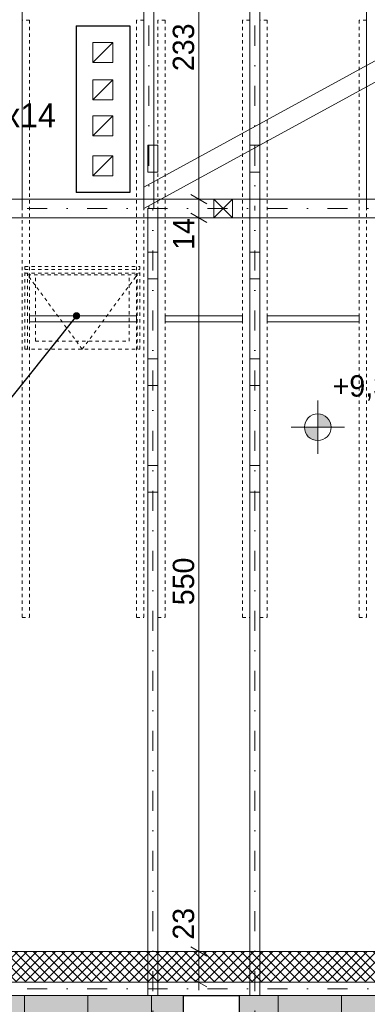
# Model space of a CAD drawing. Extents: x -613240 to -325500, y -25863 to 152403.
# Tile 246 of 254: x -420419 to -417815, y 134888 to 142268. Entities that reach past the tile are written whole.
import ezdxf

# ---------------------------------------------------------------- set-up
doc = ezdxf.new("R2010")
doc.units = 0
doc.header["$MEASUREMENT"] = 0
doc.linetypes.add('Dot & Dashed', pattern=[450, 150, -150, 0, -150])
doc.linetypes.add('Hidden Line', pattern=[50, 25, -25])
for name, color, linetype, lineweight, true_color in [('Arch dachowki_Nr_Pióra__81', 7, 'Continuous', 9, 0x6a6a6a), ('Arch stropy_Nr_Pióra__3', 7, 'Continuous', 18, 0xff6600), ('arch wypelnienia_Nr_Pióra__2', 7, 'Continuous', 13, 0x7f7f7f), ('INWENT KONST. DREWNIANA_Nr_Pióra__2', 7, 'Continuous', 13, 0x7f7f7f)]:
    doc.layers.add(name, color=color, linetype=linetype, lineweight=lineweight, true_color=true_color)
for name, color, linetype, lineweight in [('Arch konstrukcja dachu_Nr_Pióra__46', 5, 'Continuous', 13), ('Arch okna_Nr_Pióra__21', 7, 'Continuous', 9), ('Arch opisy_Nr_Pióra__21', 7, 'Continuous', 9), ('INWENT KONST. DREWNIANA_Nr_Pióra__21', 7, 'Continuous', 9), ('INWENT OPISY_Nr_Pióra__21', 7, 'Continuous', 9), ('INWENT RZĘDNE_Nr_Pióra__21', 7, 'Continuous', 9), ('INWENT WYMIARY_Nr_Pióra__21', 7, 'Continuous', 9), ('INWENT.ŚCIANY_Nr_Pióra__1', 7, 'Continuous', 25), ('Istniejące kominy_Nr_Pióra__21', 7, 'Continuous', 9)]:
    doc.layers.add(name, color=color, linetype=linetype, lineweight=lineweight)
doc.layers.add('INWENT RZĘDNE', color=7, linetype='Continuous')
doc.layers.add('INWENT WYMIARY', color=7, linetype='Continuous')
doc.styles.add('GENERATED_STYLE_1', font='txt')
doc.styles.add('GENERATED_STYLE_2', font='txt')
doc.styles.add('GENERATED_STYLE_4', font='txt')
doc.dimstyles.new('GENERATED_STYLE__3', dxfattribs={"dimtxt": 160.000002, "dimasz": 91.2, "dimexe": 0.18, "dimexo": 0, "dimgap": 0.09, "dimtad": 1, "dimdec": 0, "dimlfac": 0.1, "dimzin": 0, "dimdsep": 46, "dimtxsty": 'GENERATED_STYLE_1', "dimblk": 'ARROWHEAD_2', "dimblk1": 'ARROWHEAD_2', "dimblk2": 'ARROWHEAD_2', "dimcen": 0.09, "dimclrd": 7, "dimclre": 7, "dimclrt": 7, "dimazin": 0, "dimtfac": 1, "dimtdec": 4, "dimtmove": 0, "dimatfit": 3, "dimfxl": 0, "dimtolj": 1, "dimtzin": 0, "dimarcsym": 0})
doc.dimstyles.new('GENERATED_STYLE__4', dxfattribs={"dimtxt": 160.000002, "dimasz": 91.2, "dimexe": 0.18, "dimexo": 0, "dimgap": 0.09, "dimtad": 1, "dimdec": 0, "dimlfac": 0.1, "dimzin": 0, "dimdsep": 46, "dimtxsty": 'GENERATED_STYLE_1', "dimblk": 'ARROWHEAD_2', "dimblk1": 'ARROWHEAD_2', "dimblk2": 'ARROWHEAD_2', "dimcen": 0.09, "dimclrd": 7, "dimclre": 7, "dimclrt": 7, "dimazin": 0, "dimtfac": 1, "dimtdec": 4, "dimtmove": 2, "dimatfit": 3, "dimfxl": 0, "dimtolj": 1, "dimtzin": 0, "dimarcsym": 0})
doc.dimstyles.new('GENERATED_STYLE__9', dxfattribs={"dimtxt": 0.18, "dimasz": 109.44, "dimexe": 0.18, "dimexo": 0.0625, "dimgap": 0.09, "dimtad": 0, "dimtih": 1, "dimtoh": 1, "dimdec": 4, "dimzin": 0, "dimdsep": 46, "dimcen": 0.09, "dimadec": 0, "dimazin": 0, "dimtfac": 1, "dimtdec": 4, "dimtmove": 0, "dimatfit": 3, "dimldrblk": 'ARROWHEAD_11', "dimfxl": 0, "dimtolj": 1, "dimtzin": 0, "dimarcsym": 0})

# ---------------------------------------------------------------- blocks, each defined once
blk = doc.blocks.new('*D789')
at = {"layer": 'INWENT WYMIARY_Nr_Pióra__21', "linetype": 'Continuous'}
for p, q in [((-419137.9, 135317.3), (-419017.9, 135248)), ((-418987.9, 135282.6), (-419167.9, 135282.6)), ((-419077.9, 135052.6), (-419077.9, 135282.6)), ((-419137.9, 135087.3), (-419017.9, 135018)), ((-418987.9, 135052.6), (-419167.9, 135052.6)), ((-419077.9, 134993.9), (-419077.9, 135052.6))]:
    blk.add_line(p, q, dxfattribs=at)
at = {"layer": 'INWENT WYMIARY_Nr_Pióra__21', "char_height": 160, "attachment_point": 7, "rotation": 90, "style": 'GENERATED_STYLE_1'}
for s, insert in [('{3}', (-419109.9, 143115.5)), ('{233}', (-419109.9, 141882.8)), ('{14}', (-419109.9, 140543.1)), ('{550}', (-419109.9, 137879)), ('{23}', (-419109.9, 135372.1))]:
    blk.add_mtext(s, dxfattribs=dict(at, insert=insert))
blk = doc.blocks.new('ARROWHEAD_2')
at = {"color": 0, "linetype": 'Continuous', "lineweight": 0}
for p, q in [((0, 0), (-1, 0)), ((-0.378, -0.655), (0.378, 0.655))]:
    blk.add_line(p, q, dxfattribs=at)
blk = doc.blocks.new('*D790')
at = {"layer": 'INWENT WYMIARY_Nr_Pióra__21', "linetype": 'Continuous'}
for p, q in [((-418987.9, 140782.6), (-419167.9, 140782.6)), ((-419137.9, 140817.2), (-419017.9, 140748)), ((-419077.9, 135282.6), (-419077.9, 140782.6)), ((-419137.9, 135317.3), (-419017.9, 135248)), ((-418987.9, 135282.6), (-419167.9, 135282.6))]:
    blk.add_line(p, q, dxfattribs=at)
at = {"layer": 'INWENT WYMIARY_Nr_Pióra__21', "char_height": 160, "attachment_point": 7, "rotation": 90, "style": 'GENERATED_STYLE_1'}
for s, insert in [('{3}', (-419109.9, 143115.5)), ('{233}', (-419109.9, 141882.8)), ('{14}', (-419109.9, 140543.1)), ('{550}', (-419109.9, 137879)), ('{23}', (-419109.9, 135372.1))]:
    blk.add_mtext(s, dxfattribs=dict(at, insert=insert))
blk = doc.blocks.new('*D791')
at = {"layer": 'INWENT WYMIARY_Nr_Pióra__21', "linetype": 'Continuous'}
for p, q in [((-418987.9, 140922.6), (-419167.9, 140922.6)), ((-419137.9, 140957.2), (-419017.9, 140888)), ((-419077.9, 140782.6), (-419077.9, 140922.6)), ((-418987.9, 140782.6), (-419167.9, 140782.6)), ((-419137.9, 140817.2), (-419017.9, 140748))]:
    blk.add_line(p, q, dxfattribs=at)
at = {"layer": 'INWENT WYMIARY_Nr_Pióra__21', "char_height": 160, "attachment_point": 7, "rotation": 90, "style": 'GENERATED_STYLE_1'}
for s, insert in [('{3}', (-419109.9, 143115.5)), ('{233}', (-419109.9, 141882.8)), ('{14}', (-419109.9, 140543.1)), ('{550}', (-419109.9, 137879)), ('{23}', (-419109.9, 135372.1))]:
    blk.add_mtext(s, dxfattribs=dict(at, insert=insert))
blk = doc.blocks.new('*D792')
at = {"layer": 'INWENT WYMIARY_Nr_Pióra__21', "linetype": 'Continuous'}
for p, q in [((-419137.9, 143317.2), (-419017.9, 143248)), ((-419017.9, 143218), (-419137.9, 143287.2)), ((-418987.9, 143252.6), (-419167.9, 143252.6)), ((-419077.9, 140922.6), (-419077.9, 143252.6)), ((-418987.9, 140922.6), (-419167.9, 140922.6)), ((-419137.9, 140957.2), (-419017.9, 140888))]:
    blk.add_line(p, q, dxfattribs=at)
at = {"layer": 'INWENT WYMIARY_Nr_Pióra__21', "char_height": 160, "attachment_point": 7, "rotation": 90, "style": 'GENERATED_STYLE_1'}
for s, insert in [('{3}', (-419109.9, 143115.5)), ('{233}', (-419109.9, 141882.8)), ('{14}', (-419109.9, 140543.1)), ('{550}', (-419109.9, 137879)), ('{23}', (-419109.9, 135372.1))]:
    blk.add_mtext(s, dxfattribs=dict(at, insert=insert))
blk = doc.blocks.new('*D793')
at = {"layer": 'INWENT WYMIARY_Nr_Pióra__21', "linetype": 'Continuous'}
for p, q in [((-419077.9, 143282.6), (-419077.9, 143341.3)), ((-418987.9, 143282.6), (-419167.9, 143282.6)), ((-419137.9, 143317.2), (-419017.9, 143248)), ((-419017.9, 143218), (-419137.9, 143287.2)), ((-419077.9, 143252.6), (-419077.9, 143282.6)), ((-418987.9, 143252.6), (-419167.9, 143252.6))]:
    blk.add_line(p, q, dxfattribs=at)
at = {"layer": 'INWENT WYMIARY_Nr_Pióra__21', "char_height": 160, "attachment_point": 7, "rotation": 90, "style": 'GENERATED_STYLE_1'}
for s, insert in [('{3}', (-419109.9, 143115.5)), ('{233}', (-419109.9, 141882.8)), ('{14}', (-419109.9, 140543.1)), ('{550}', (-419109.9, 137879)), ('{23}', (-419109.9, 135372.1))]:
    blk.add_mtext(s, dxfattribs=dict(at, insert=insert))
blk = doc.blocks.new('Koty wysokościowe_46', base_point=(-418186.1, 139213.3))
at = {"layer": 'INWENT RZĘDNE_Nr_Pióra__21', "linetype": 'Continuous'}
for points in [[(-418186.1, 139213.3), (-418086.1, 139213.3), (-418093.7, 139251.5), (-418115.4, 139284), (-418147.8, 139305.7), (-418186.1, 139313.3)], [(-418186.1, 139213.3), (-418286.1, 139213.3), (-418278.5, 139175), (-418256.8, 139142.6), (-418224.4, 139120.9), (-418186.1, 139113.3)]]:
    blk.add_hatch(color=256, dxfattribs=at).paths.add_polyline_path(points, flags=0)
for p, q in [((-418186.1, 139013.3), (-418186.1, 139413.3)), ((-418386.1, 139213.3), (-417986.1, 139213.3))]:
    blk.add_line(p, q, dxfattribs=at)
blk.add_circle((-418186.1, 139213.3), 100, dxfattribs=at)
at = {"layer": 'INWENT RZĘDNE_Nr_Pióra__21', "insert": (-418074.3, 139413.3), "char_height": 160, "attachment_point": 7, "style": 'GENERATED_STYLE_2'}
blk.add_mtext('{+9,34}', dxfattribs=at)
blk = doc.blocks.new('ARROWHEAD_11')
at = {"color": 0, "linetype": 'Continuous', "lineweight": 0}
blk.add_line((0, 0), (-1, 0), dxfattribs=at)
at = {"color": 0, "linetype": 'Continuous', "lineweight": 0, "const_width": 0.25, "flags": 128}
blk.add_lwpolyline([(-0.125, 0, 1), (0.125, 0, 1)], format="xyb", close=True, dxfattribs=at)

msp = doc.modelspace()

# ---------------------------------------------------------------- hatches: boundary and pattern name
at = {"layer": 'arch wypelnienia_Nr_Pióra__2', "linetype": 'Continuous'}
h = msp.add_hatch(dxfattribs=at)
h.set_pattern_fill('Grid_5x5_Diagonal', color=256, style=0, pattern_type=2)
h.set_pattern_definition([(45, (0, 0), (-35.355339, 35.355339), []), (135, (0, 0), (35.355339, 35.355339), [])])
h.paths.add_polyline_path([(-429984.9, 135052.6), (-414994.9, 135052.6), (-414994.9, 135282.6), (-429984.9, 135282.6)], flags=0)
at = {"layer": 'arch wypelnienia_Nr_Pióra__2', "linetype": 'Continuous', "lineweight": 0, "true_color": 0x1f1f1f}
h = msp.add_hatch(color=250, dxfattribs=at)
h.paths.add_polyline_path([(-430714.9, 130421.6), (-414324.9, 130421.6), (-414324.9, 134952.6), (-418774.9, 134952.6), (-418774.9, 133092.6), (-419194.9, 133092.6), (-419194.9, 134952.6), (-430714.9, 134952.6)], flags=0)
h.paths.add_polyline_path([(-420299.9, 134088.4), (-420299.9, 134585.6), (-419599.9, 134585.6), (-419599.9, 134088.4)], flags=0)

# ---------------------------------------------------------------- linework, layer by layer
at = {"layer": 'Arch dachowki_Nr_Pióra__81', "linetype": 'Continuous'}
for p, q in [((-420382.4, 130421.6), (-420382.4, 134952.6)), ((-419907.4, 134648), (-419907.4, 134952.6)), ((-419432.4, 134772.6), (-419432.4, 134952.6)), ((-418482.4, 130421.6), (-418482.4, 134952.6)), ((-418007.4, 130421.6), (-418007.4, 134952.6))]:
    msp.add_line(p, q, dxfattribs=at)
at = {"layer": 'Arch konstrukcja dachu_Nr_Pióra__46', "linetype": 'Continuous'}
for p, q in [((-419384.9, 141326.5), (-419459.9, 141326.5)), ((-419459.9, 141326.5), (-419459.9, 141126.5)), ((-419384.9, 141126.5), (-419384.9, 141326.5)), ((-418619.9, 141326.5), (-418694.9, 141326.5)), ((-418694.9, 141326.5), (-418694.9, 141126.5)), ((-418619.9, 141126.5), (-418619.9, 141326.5)), ((-419459.9, 141126.5), (-419384.9, 141126.5)), ((-418694.9, 141126.5), (-418619.9, 141126.5)), ((-419384.9, 140526.5), (-419459.9, 140526.5)), ((-419459.9, 140526.5), (-419459.9, 140326.5)), ((-419384.9, 140326.5), (-419384.9, 140526.5)), ((-418619.9, 140526.5), (-418694.9, 140526.5)), ((-418694.9, 140526.5), (-418694.9, 140326.5)), ((-418619.9, 140326.5), (-418619.9, 140526.5)), ((-419459.9, 140326.5), (-419384.9, 140326.5)), ((-418694.9, 140326.5), (-418619.9, 140326.5)), ((-420344.9, 140003.2), (-420344.9, 140048.2)), ((-420344.9, 140048.2), (-419544.9, 140048.2)), ((-419544.9, 140048.2), (-419544.9, 140003.2)), ((-419329.9, 140003.2), (-419329.9, 140048.2)), ((-419329.9, 140048.2), (-418749.9, 140048.2)), ((-418749.9, 140048.2), (-418749.9, 140003.2)), ((-418564.9, 140003.2), (-418564.9, 140048.2)), ((-418564.9, 140048.2), (-417874.9, 140048.2)), ((-417874.9, 140048.2), (-417874.9, 140003.2)), ((-419544.9, 140003.2), (-420344.9, 140003.2)), ((-418749.9, 140003.2), (-419329.9, 140003.2)), ((-417874.9, 140003.2), (-418564.9, 140003.2)), ((-419384.9, 139726.5), (-419459.9, 139726.5)), ((-419459.9, 139726.5), (-419459.9, 139526.5)), ((-419384.9, 139526.5), (-419384.9, 139726.5)), ((-418619.9, 139726.5), (-418694.9, 139726.5)), ((-418694.9, 139726.5), (-418694.9, 139526.5)), ((-418619.9, 139526.5), (-418619.9, 139726.5)), ((-419459.9, 139526.5), (-419384.9, 139526.5)), ((-418694.9, 139526.5), (-418619.9, 139526.5)), ((-419384.9, 138926.5), (-419459.9, 138926.5)), ((-419459.9, 138926.5), (-419459.9, 138726.5)), ((-419384.9, 138726.5), (-419384.9, 138926.5)), ((-418619.9, 138926.5), (-418694.9, 138926.5)), ((-418694.9, 138926.5), (-418694.9, 138726.5)), ((-418619.9, 138726.5), (-418619.9, 138926.5)), ((-419459.9, 138726.5), (-419384.9, 138726.5)), ((-418694.9, 138726.5), (-418619.9, 138726.5))]:
    msp.add_line(p, q, dxfattribs=at)
at = {"layer": 'Arch okna_Nr_Pióra__21', "linetype": 'Hidden Line'}
for p, q in [((-420379.9, 140418.1), (-419519.9, 140418.1)), ((-420379.9, 139798.4), (-420379.9, 140418.1)), ((-420379.9, 140395.1), (-419519.9, 140395.1)), ((-419519.9, 139798.4), (-419519.9, 140418.1)), ((-420379.9, 140369.1), (-419519.9, 140369.1)), ((-420359.9, 139798.4), (-420359.9, 140369.1)), ((-420359.9, 140355.6), (-419539.9, 140355.6)), ((-419949.9, 139798.4), (-420359.9, 140355.6)), ((-420299.9, 139858.4), (-420299.9, 140355.6)), ((-419949.9, 139798.4), (-419539.9, 140355.6)), ((-419599.9, 139858.4), (-419599.9, 140355.6)), ((-419539.9, 139798.4), (-419539.9, 140369.1)), ((-420379.9, 139798.4), (-419519.9, 139798.4)), ((-420299.9, 139858.4), (-419599.9, 139858.4))]:
    msp.add_line(p, q, dxfattribs=at)
at = {"layer": 'Arch stropy_Nr_Pióra__3', "linetype": 'Continuous'}
msp.add_line((-414994.9, 135282.6), (-429984.9, 135282.6), dxfattribs=at)
at = {"layer": 'INWENT KONST. DREWNIANA_Nr_Pióra__2', "linetype": 'Continuous'}
for p, q in [((-420399.9, 143382.6), (-420399.9, 140852.6)), ((-419489.9, 143382.6), (-419489.9, 140852.6)), ((-419489.9, 141012.2), (-415159.9, 143382.6)), ((-419414.9, 143382.6), (-419414.9, 140852.6)), ((-418694.9, 143382.6), (-418694.9, 140852.6)), ((-418619.9, 143382.6), (-418619.9, 140852.6)), ((-417819.9, 143382.6), (-417819.9, 140852.6)), ((-419489.9, 140852.6), (-415159.9, 143223)), ((-414324.9, 140922.6), (-430714.9, 140922.6)), ((-419459.9, 134952.6), (-419459.9, 140852.6)), ((-419384.9, 134952.6), (-419384.9, 140852.6)), ((-418694.9, 134952.6), (-418694.9, 140852.6)), ((-418619.9, 134952.6), (-418619.9, 140852.6)), ((-414324.9, 140782.6), (-430714.9, 140782.6))]:
    msp.add_line(p, q, dxfattribs=at)
at = {"layer": 'INWENT KONST. DREWNIANA_Nr_Pióra__2', "linetype": 'Hidden Line'}
for p, q in [((-420344.9, 142264.8), (-420399.9, 142264.8)), ((-420399.9, 142264.8), (-420399.9, 137786.5)), ((-420344.9, 142264.8), (-420344.9, 137786.5)), ((-419489.9, 142264.8), (-419544.9, 142264.8)), ((-419544.9, 142264.8), (-419544.9, 137786.5)), ((-419489.9, 142264.8), (-419489.9, 137786.5)), ((-419329.9, 142264.8), (-419384.9, 142264.8)), ((-419384.9, 142264.8), (-419384.9, 137786.5)), ((-419329.9, 142264.8), (-419329.9, 137786.5)), ((-418694.9, 142264.8), (-418749.9, 142264.8)), ((-418749.9, 142264.8), (-418749.9, 137786.5)), ((-418694.9, 142264.8), (-418694.9, 137786.5)), ((-418564.9, 142264.8), (-418619.9, 142264.8)), ((-418619.9, 142264.8), (-418619.9, 137786.5)), ((-418564.9, 142264.8), (-418564.9, 137786.5)), ((-417819.9, 142264.8), (-417874.9, 142264.8)), ((-417874.9, 142264.8), (-417874.9, 137786.5)), ((-417819.9, 142264.8), (-417819.9, 137786.5)), ((-420399.9, 137786.5), (-420344.9, 137786.5)), ((-419544.9, 137786.5), (-419489.9, 137786.5)), ((-419384.9, 137786.5), (-419329.9, 137786.5)), ((-418749.9, 137786.5), (-418694.9, 137786.5)), ((-418619.9, 137786.5), (-418564.9, 137786.5)), ((-417874.9, 137786.5), (-417819.9, 137786.5))]:
    msp.add_line(p, q, dxfattribs=at)
at = {"layer": 'INWENT KONST. DREWNIANA_Nr_Pióra__21', "linetype": 'Dot & Dashed'}
for p, q in [((-419452.4, 145374.2), (-419452.4, 140852.6)), ((-418657.4, 145374.2), (-418657.4, 140852.6)), ((-430714.9, 140852.6), (-414324.9, 140852.6)), ((-419422.4, 130485.7), (-419422.4, 140852.6)), ((-418657.4, 130485.7), (-418657.4, 140852.6)), ((-430714.9, 135002.6), (-414324.9, 135002.6))]:
    msp.add_line(p, q, dxfattribs=at)
at = {"layer": 'INWENT KONST. DREWNIANA_Nr_Pióra__21', "linetype": 'Continuous'}
for p, q in [((-418964.9, 140922.6), (-418964.9, 140782.6)), ((-418824.9, 140922.6), (-418964.9, 140922.6)), ((-418824.9, 140782.6), (-418964.9, 140922.6)), ((-418964.9, 140782.6), (-418824.9, 140922.6)), ((-418824.9, 140782.6), (-418824.9, 140922.6)), ((-418964.9, 140782.6), (-418824.9, 140782.6)), ((-414324.9, 135052.6), (-430714.9, 135052.6)), ((-414324.9, 134952.6), (-430714.9, 134952.6))]:
    msp.add_line(p, q, dxfattribs=at)
at = {"layer": 'INWENT.ŚCIANY_Nr_Pióra__1', "linetype": 'Continuous'}
for p, q in [((-419994.9, 142222.6), (-419994.9, 140972.6)), ((-419994.9, 142222.6), (-419594.9, 142222.6)), ((-419594.9, 142222.6), (-419594.9, 140972.6)), ((-419594.9, 140972.6), (-419994.9, 140972.6)), ((-419194.9, 134952.6), (-418774.9, 134952.6)), ((-419194.9, 134952.6), (-419194.9, 133092.6)), ((-418774.9, 134952.6), (-418774.9, 133092.6))]:
    msp.add_line(p, q, dxfattribs=at)
at = {"layer": 'Istniejące kominy_Nr_Pióra__21', "linetype": 'Continuous'}
for p, q in [((-419869.9, 141947.6), (-419869.9, 142097.6)), ((-419869.9, 142097.6), (-419719.9, 142097.6)), ((-419869.9, 141947.6), (-419719.9, 142097.6)), ((-419719.9, 142097.6), (-419719.9, 141947.6)), ((-419719.9, 141947.6), (-419869.9, 141947.6)), ((-419869.9, 141667.6), (-419869.9, 141817.6)), ((-419869.9, 141817.6), (-419719.9, 141817.6)), ((-419869.9, 141667.6), (-419719.9, 141817.6)), ((-419719.9, 141817.6), (-419719.9, 141667.6)), ((-419719.9, 141667.6), (-419869.9, 141667.6)), ((-419869.9, 141397.6), (-419869.9, 141547.6)), ((-419869.9, 141547.6), (-419719.9, 141547.6)), ((-419869.9, 141397.6), (-419719.9, 141547.6)), ((-419719.9, 141547.6), (-419719.9, 141397.6)), ((-419719.9, 141397.6), (-419869.9, 141397.6)), ((-419869.9, 141097.6), (-419869.9, 141247.6)), ((-419869.9, 141247.6), (-419719.9, 141247.6)), ((-419869.9, 141097.6), (-419719.9, 141247.6)), ((-419719.9, 141247.6), (-419719.9, 141097.6)), ((-419719.9, 141097.6), (-419869.9, 141097.6))]:
    msp.add_line(p, q, dxfattribs=at)

# ---------------------------------------------------------------- block references
at = {"layer": 'INWENT RZĘDNE'}
msp.add_blockref('Koty wysokościowe_46', (-418186.1, 139213.3), dxfattribs=at)

# ---------------------------------------------------------------- texts
at = {"layer": 'INWENT OPISY_Nr_Pióra__21', "linetype": 'Continuous', "insert": (-421312.2, 141400.6), "char_height": 180, "width": 1340.05, "attachment_point": 4, "style": 'GENERATED_STYLE_4'}
msp.add_mtext('{słup 14x14 cm}', dxfattribs=at)

# ---------------------------------------------------------------- dimensions: what is measured, and where the dimension line sits
at = {"layer": 'INWENT WYMIARY', "linetype": 'Continuous'}
for p1, p2, dimstyle, picture, middle in [((-419146.9, 143252.6), (-419146.9, 143282.6), 'GENERATED_STYLE__3', '*D793', (-419189.9, 143176.2)), ((-418964.9, 140922.6), (-419146.9, 143252.6), 'GENERATED_STYLE__3', '*D792', (-419189.9, 142064.9)), ((-418883.5, 135052.6), (-419133.7, 135282.6), 'GENERATED_STYLE__4', '*D789', (-419189.9, 135493.6)), ((-419133.7, 135282.6), (-418964.9, 140782.6), 'GENERATED_STYLE__3', '*D790', (-419189.9, 138061.1)), ((-418964.9, 140782.6), (-418964.9, 140922.6), 'GENERATED_STYLE__3', '*D791', (-419189.9, 140664.5))]:
    dim = msp.add_linear_dim(base=(-419077.9, 135052.6), p1=p1, p2=p2, angle=90, dimstyle=dimstyle, dxfattribs=at)
    dim.commit()
    dim.dimension.update_dxf_attribs({"geometry": picture, "text_midpoint": middle})

# ---------------------------------------------------------------- leaders
at = {"layer": 'Arch opisy_Nr_Pióra__21', "linetype": 'Continuous', "annotation_type": 0, "has_hookline": 1, "hookline_direction": 1, "text_width": 1211.4}
msp.add_leader([(-419993, 140048.2), (-420594.9, 139295.9), (-420811.4, 139295.9)], dimstyle='GENERATED_STYLE__9', dxfattribs=at)

doc.saveas('drawing.dxf')
